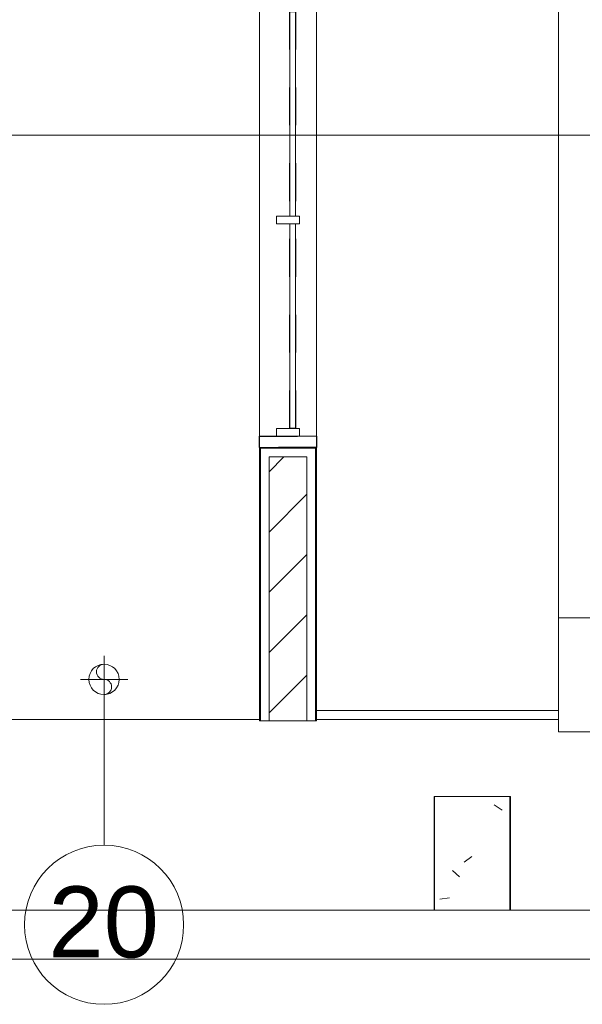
# Model space of a CAD drawing. Header units: metres. Extents: x 1.7 to 42.3, y -72.9 to -47.6.
# Tile 98 of 216: x 14 to 15.5, y -68.7 to -66.1. Entities that reach past the tile are written whole.
import ezdxf

# ---------------------------------------------------------------- set-up
doc = ezdxf.new("R2010")
doc.units = ezdxf.units.M
doc.linetypes.add('Traço', pattern=[0.006, 0.003, -0.003])
doc.linetypes.add('Traço_2_', pattern=[0.006, 0.003, -0.003])
for name, color, linetype, lineweight, true_color in [('2PAV - FRIG_dwg', 7, 'Continuous', 18, 0x767676), ('A-GLAZ-HDLN', 7, 'Traço', 25, 0x00007f), ('M-MNTG-IDEN', 1, 'Continuous', 9, 0xff0000), ('TUB_FRIGO', 30, 'Continuous', 18, 0xff7f00)]:
    doc.layers.add(name, color=color, linetype=linetype, lineweight=lineweight, true_color=true_color)
for name, color, linetype, lineweight in [('A-COLS', 7, 'Continuous', 18), ('A-GENM', 7, 'Continuous', 18), ('A-GLAZ', 7, 'Continuous', 18), ('A-WALL', 7, 'Continuous', 18), ('A-WALL-PATT', 7, 'Continuous', 18), ('G-ANNO-SYMB', 7, 'Continuous', 9), ('M-MNTG', 7, 'Continuous', 18), ('S-COLS', 7, 'Continuous', 18)]:
    doc.layers.add(name, color=color, linetype=linetype, lineweight=lineweight)
doc.styles.add('Arial_1', font='arial.ttf', dxfattribs={"height": 0.1875})
pattern_1 = [(50, (21.555, -62.9), (0.546555, -0.047815), [0.05715, -0.62865]), (355, (21.555, -62.9), (-0.105728, 0.573166), [0.04572, -0.50292]), (100.451, (21.601, -62.904), (0.440828, 0.52535), [0.04857, -0.53427]), (46.184, (21.555, -62.748), (0.813237, -0.12613), [0.08573, -0.94298]), (96.636, (21.623, -62.758), (0.71221, 0.74229), [0.07286, -0.80141]), (351.184, (21.555, -62.748), (0.71222, 0.742274), [0.06858, -0.75438]), (21, (21.631, -62.786), (0.454846, -0.306795), [0.05715, -0.62865]), (326, (21.631, -62.786), (0.185405, 0.55256), [0.04572, -0.50292]), (71.451, (21.669, -62.811), (0.64025, 0.245763), [0.04857, -0.53427]), (37.5, (21.555, -62.9), (0.009261, 0.2536672), [0.02515, -0.47168, 0.02515, -0.48539, -0.50482]), (37.5, (21.555, -62.9), (0.009261, 0.2536672), [-1.007, 0.02515, -0.47968]), (7.5, (21.555, -62.9), (0.200456, 0.300546), [0.02515, -0.26594, 0.02515, -0.46025, -0.1924]), (7.5, (21.555, -62.9), (0.200456, 0.300546), [-0.77648, 0.02515, -0.16726]), (327.5, (21.385, -62.9), (0.406768, -0.017188), [0.02515, -0.16535, 0.02515, -0.56921, -0.78867]), (327.5, (21.385, -62.9), (0.406768, -0.017188), [-0.78486, 0.02515, -0.76352]), (317.5, (21.309, -62.9), (0.444383, 0.07628), [0.02515, -0.2225, 0.02515, -0.36957, -0.56007]), (317.5, (21.309, -62.9), (0.444383, 0.07628), [-0.64237, 0.02515, -0.53492])]

# ---------------------------------------------------------------- blocks, each defined once
blk = doc.blocks.new('Paredes 15 - Paredes 6-6874455-2PAV - FRIGORÍFICA')
at = {"layer": 'A-WALL', "color": 253, "true_color": 0xaaaaaa}
for p, q in [((14.599, -67.9396), (11.559, -67.9396)), ((14.599, -67.9426), (14.599, -67.9396)), ((14.6015, -67.9426), (14.599, -67.9426)), ((14.624, -67.9426), (14.6015, -67.9426)), ((14.724, -67.9426), (14.624, -67.9426)), ((14.7465, -67.9426), (14.724, -67.9426)), ((14.749, -67.9426), (14.7465, -67.9426)), ((15.3873, -67.9396), (14.749, -67.9396)), ((14.749, -67.9396), (14.749, -67.9426)), ((12.8908, -68.442), (31.9487, -68.442))]:
    blk.add_line(p, q, dxfattribs=at)
blk = doc.blocks.new('Modelos genéricos 24 - Modelos genéricos 2-6876269-2PAV - FRIGORÍFICA')
at = {"layer": 'A-GENM', "color": 253, "true_color": 0xaaaaaa}
for p, q in [((15.3873, -67.6707), (15.3873, -61.4605)), ((15.3873, -67.972), (15.3873, -67.6707)), ((15.5137, -67.6707), (15.3873, -67.6707)), ((15.5137, -67.972), (15.3873, -67.972))]:
    blk.add_line(p, q, dxfattribs=at)
blk = doc.blocks.new('Paredes 14 - Paredes 21-7832839-2PAV - FRIGORÍFICA')
at = {"layer": 'A-WALL', "color": 253, "true_color": 0xaaaaaa}
for p, q in [((15.3873, -67.9156), (14.749, -67.9156)), ((14.749, -67.9156), (14.749, -67.9396)), ((14.749, -67.9396), (15.3873, -67.9396))]:
    blk.add_line(p, q, dxfattribs=at)
blk = doc.blocks.new('JANELA1 - Paineis _2x1_ 1_20 x _1-7880886-2PAV - FRIGORÍFICA')
at = {"layer": 'A-GLAZ', "color": 253, "true_color": 0xaaaaaa}
for p, q in [((-0.57, 0.075), (-0.6, 0.075)), ((-0.6, 0.075), (-0.6, -0.075)), ((-0.57, 0.03), (-0.57, 0.075)), ((-0.57, 0.075), (0.57, 0.075)), ((0.6, 0.075), (0.57, 0.075)), ((0.57, 0.075), (0.57, 0.03)), ((0.6, -0.075), (0.6, 0.075)), ((-0.55, 0.03), (-0.57, 0.03)), ((-0.57, 0.03), (-0.57, -0.03)), ((-0.55, -0.03), (-0.55, 0.03)), ((0.01, 0.03), (-0.01, 0.03)), ((-0.01, 0.03), (-0.01, -0.03)), ((0.01, -0.03), (0.01, 0.03)), ((0.57, 0.03), (0.55, 0.03)), ((0.55, 0.03), (0.55, -0.03)), ((0.57, -0.03), (0.57, 0.03)), ((-0.01, -0.005), (-0.55, -0.005)), ((-0.55, -0.02), (-0.01, -0.02)), ((0.55, -0.005), (0.01, -0.005)), ((0.01, -0.02), (0.55, -0.02)), ((-0.57, -0.03), (-0.55, -0.03)), ((-0.57, -0.075), (-0.57, -0.03)), ((-0.01, -0.03), (0.01, -0.03)), ((0.55, -0.03), (0.57, -0.03)), ((0.57, -0.03), (0.57, -0.075)), ((-0.6, -0.075), (-0.57, -0.075)), ((0.57, -0.075), (-0.57, -0.075)), ((0.57, -0.075), (0.6, -0.075))]:
    blk.add_line(p, q, dxfattribs=at)
at = {"layer": 'A-GLAZ-HDLN', "color": 9, "linetype": 'Traço_2_', "true_color": 0xaaaad4}
for p, q in [((-0.6, -0.075), (-0.6, 0.075)), ((-0.6, 0.075), (-0.57, 0.075)), ((-0.57, 0.075), (-0.57, -0.075)), ((0.57, -0.075), (0.57, 0.075)), ((0.57, 0.075), (0.6, 0.075)), ((0.6, 0.075), (0.6, -0.075)), ((-0.55, -0.02), (-0.55, -0.005)), ((-0.55, -0.005), (0.55, -0.005)), ((0.55, -0.02), (-0.55, -0.02)), ((0.55, -0.005), (0.55, -0.02)), ((-0.57, -0.075), (-0.6, -0.075)), ((0.6, -0.075), (0.57, -0.075))]:
    blk.add_line(p, q, dxfattribs=at)
blk = doc.blocks.new('4 GRE - ESCOLA DE CINEMA E AUDIOVISUAL CINE REX R07_rvt-1-2PAV - FRIGORÍFICA')
at = {"layer": 'A-WALL-PATT', "true_color": 0xd4d4d4}
h = blk.add_hatch(dxfattribs=at)
h.set_pattern_fill('FP_2', color=254, style=0, pattern_type=2)
h.set_pattern_definition([(45, (21.555, -62.9), (-0.0795495, 0.0795495), [])])
h.paths.add_polyline_path([(14.674, -67.9426), (14.724, -67.9426), (14.724, -67.2461), (14.624, -67.2461), (14.624, -67.9426)])
h.paths.add_polyline_path([(14.724, -65.9961), (14.724, -62.4364), (14.624, -62.4364), (14.624, -65.9961), (14.674, -65.9961)])
h.paths.add_polyline_path([(14.724, -61.0364), (14.724, -54.8165), (14.624, -54.8165), (14.624, -61.0364)])
h = blk.add_hatch(dxfattribs=at)
h.set_pattern_fill('FP_1', color=254, style=0, pattern_type=2)
h.set_pattern_definition(pattern_1)
h.paths.add_polyline_path([(14.6015, -67.9426), (14.6015, -67.2236), (14.674, -67.2236), (14.674, -67.2211), (14.599, -67.2211), (14.599, -67.9426)])
h.paths.add_polyline_path([(14.599, -66.0211), (14.674, -66.0211), (14.674, -66.0186), (14.6015, -66.0186), (14.6015, -65.3561), (14.599, -65.3561), (14.599, -65.8465)])
h.paths.add_polyline_path([(14.599, -65.2861), (14.6015, -65.2861), (14.6015, -62.4364), (14.599, -62.4364), (14.599, -64.1867)])
h.paths.add_polyline_path([(14.6015, -61.0364), (14.6015, -54.8415), (14.599, -54.8415), (14.599, -61.0364)])
h = blk.add_hatch(dxfattribs=at)
h.set_pattern_fill('FP_1', color=254, style=0, pattern_type=2)
h.set_pattern_definition(pattern_1)
h.paths.add_polyline_path([(14.749, -67.9426), (14.749, -67.2211), (14.674, -67.2211), (14.674, -67.2236), (14.7465, -67.2236), (14.7465, -67.9426)])
h.paths.add_polyline_path([(14.674, -66.0211), (14.749, -66.0211), (14.749, -62.4364), (14.7465, -62.4364), (14.7465, -66.0186), (14.674, -66.0186)])
h.paths.add_polyline_path([(14.749, -61.0364), (14.749, -54.8415), (14.7465, -54.8415), (14.7465, -61.0364)])
at = {"layer": 'S-COLS', "true_color": 0xaaaaaa}
h = blk.add_hatch(dxfattribs=at)
h.set_pattern_fill('FP_1', color=253, style=0, pattern_type=2)
h.set_pattern_definition(pattern_1)
h.paths.add_polyline_path([(15.2596, -68.4426), (15.2596, -68.1426), (15.0596, -68.1426), (15.0596, -68.4426)])
at = {"layer": 'A-WALL', "color": 253, "true_color": 0xaaaaaa}
for p, q in [((14.599, -67.2211), (14.599, -67.9396)), ((14.6015, -67.2236), (14.6015, -67.9426)), ((14.674, -67.2236), (14.6015, -67.2236)), ((14.7465, -67.2236), (14.674, -67.2236)), ((14.7465, -67.9426), (14.7465, -67.2236)), ((14.749, -67.9155), (14.749, -67.2211)), ((14.624, -67.2461), (14.624, -67.9426)), ((14.674, -67.2461), (14.624, -67.2461)), ((14.724, -67.2461), (14.674, -67.2461)), ((14.724, -67.9426), (14.724, -67.2461)), ((14.749, -67.9396), (14.749, -67.9155)), ((14.599, -67.9396), (14.599, -67.9426)), ((14.599, -67.9426), (14.6015, -67.9426)), ((14.6015, -67.9426), (14.624, -67.9426)), ((14.624, -67.9426), (14.674, -67.9426)), ((14.674, -67.9426), (14.724, -67.9426)), ((14.724, -67.9426), (14.7465, -67.9426)), ((14.7465, -67.9426), (14.749, -67.9426)), ((14.749, -67.9426), (14.749, -67.9396))]:
    blk.add_line(p, q, dxfattribs=at)
at = {"layer": 'S-COLS', "color": 253, "true_color": 0xaaaaaa}
for p, q in [((15.0596, -68.1426), (15.0596, -68.4426)), ((15.2596, -68.1426), (15.0596, -68.1426)), ((15.2596, -68.4426), (15.2596, -68.1426)), ((15.0596, -68.4426), (15.2596, -68.4426))]:
    blk.add_line(p, q, dxfattribs=at)
at = {"layer": 'A-GENM', "color": 253, "lineweight": 18, "true_color": 0xaaaaaa}
blk.add_blockref('Modelos genéricos 24 - Modelos genéricos 2-6876269-2PAV - FRIGORÍFICA', (0, 0), dxfattribs=at)
at = {"layer": 'A-GLAZ', "color": 253, "lineweight": 18, "true_color": 0xaaaaaa, "rotation": 89.99999999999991}
blk.add_blockref('JANELA1 - Paineis _2x1_ 1_20 x _1-7880886-2PAV - FRIGORÍFICA', (14.674, -66.6211), dxfattribs=at)
at = {"layer": 'A-WALL', "color": 253, "lineweight": 18, "true_color": 0xaaaaaa}
for name in ['Paredes 15 - Paredes 6-6874455-2PAV - FRIGORÍFICA', 'Paredes 14 - Paredes 21-7832839-2PAV - FRIGORÍFICA']:
    blk.add_blockref(name, (0, 0), dxfattribs=at)
blk = doc.blocks.new('Family - P42-300290-2PAV - FRIGORÍFICA')
at = {"layer": 'S-COLS', "color": 253, "true_color": 0xaaaaaa}
for p, q in [((-0.1, 0.15), (-0.1, -0.15)), ((0.1, 0.15), (-0.1, 0.15)), ((0.1, -0.15), (0.1, 0.15)), ((-0.1, -0.15), (0.1, -0.15))]:
    blk.add_line(p, q, dxfattribs=at)
blk = doc.blocks.new('Family - P42-301624-2PAV - FRIGORÍFICA')
at = {"layer": 'S-COLS', "color": 253, "true_color": 0xaaaaaa}
for p, q in [((-0.1, 0.15), (-0.1, -0.15)), ((0.1, 0.15), (-0.1, 0.15)), ((0.1, -0.15), (0.1, 0.15)), ((-0.1, -0.15), (0.1, -0.15))]:
    blk.add_line(p, q, dxfattribs=at)
blk = doc.blocks.new('ESTRUTURAL CINE REX _011_IFC-1-2PAV - FRIGORÍFICA')
at = {"layer": 'A-COLS', "color": 253, "lineweight": 18, "true_color": 0xaaaaaa}
blk.add_blockref('Family - P42-301624-2PAV - FRIGORÍFICA', (15.1609, -68.292), dxfattribs=at)
at = {"layer": 'S-COLS', "color": 253, "lineweight": 18, "true_color": 0xaaaaaa}
blk.add_blockref('Family - P42-300290-2PAV - FRIGORÍFICA', (15.1609, -68.292), dxfattribs=at)
blk = doc.blocks.new('Ponto de dreno - PONTO DE DRENO-878181-2PAV - FRIGORÍFICA')
at = {"layer": 'M-MNTG'}
for p, q in [((0, -0.0625), (0, 0.0625)), ((-0.0625, 0), (0.0625, 0)), ((0, 0.02), (0, 0))]:
    blk.add_line(p, q, dxfattribs=at)
blk.add_circle((0, 0), 0.04, dxfattribs=at)
for centre, start, end in [((0, 0.02), 90, 270), ((0, -0.02), 270, 90)]:
    blk.add_arc(centre, 0.02, start, end, dxfattribs=at)
blk = doc.blocks.new('2PAV - FRIG_dwg-1115023-2PAV - FRIGORÍFICA')
at = {"layer": 'TUB_FRIGO'}
blk.add_line((-1.8428, -5.672), (-8.8682, -5.672), dxfattribs=at)
blk = doc.blocks.new('M_Identificador de auxiliar MEP_BTS - Em caixas-891259-2PAV - FRIGORÍFICA')
at = {"layer": 'M-MNTG-IDEN'}
blk.add_circle((0, 0), 0.0028, dxfattribs=at)
for start, end in [(360, 180), (180, 360)]:
    blk.add_arc((0, 0), 0.0028, start, end, dxfattribs=at)

msp = doc.modelspace()

# ---------------------------------------------------------------- linework, layer by layer
at = {"layer": 'G-ANNO-SYMB'}
msp.add_line((4.1178, -66.3976), (40.6306, -66.3976), dxfattribs=at)
at = {"layer": 'M-MNTG-IDEN'}
msp.add_line((14.1886, -67.8958), (14.1886, -68.2708), dxfattribs=at)

# ---------------------------------------------------------------- block references
at = {"lineweight": 5}
for name in ['4 GRE - ESCOLA DE CINEMA E AUDIOVISUAL CINE REX R07_rvt-1-2PAV - FRIGORÍFICA', 'ESTRUTURAL CINE REX _011_IFC-1-2PAV - FRIGORÍFICA']:
    msp.add_blockref(name, (0, 0), dxfattribs=at)
at = {"layer": '2PAV - FRIG_dwg', "color": 7}
msp.add_blockref('2PAV - FRIG_dwg-1115023-2PAV - FRIGORÍFICA', (21.555, -62.9), dxfattribs=at)
at = {"layer": 'M-MNTG'}
msp.add_blockref('Ponto de dreno - PONTO DE DRENO-878181-2PAV - FRIGORÍFICA', (14.1886, -67.8333), dxfattribs=at)
at = {"layer": 'M-MNTG-IDEN', "xscale": 74.99999999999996, "yscale": 74.99999999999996, "zscale": 74.99999999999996}
msp.add_blockref('M_Identificador de auxiliar MEP_BTS - Em caixas-891259-2PAV - FRIGORÍFICA', (14.1886, -68.4808), dxfattribs=at)

# ---------------------------------------------------------------- texts
at = {"layer": 'M-MNTG-IDEN', "color": 7, "insert": (14.042, -68.3796), "char_height": 0.1875, "width": 0.348734, "attachment_point": 1, "style": 'Arial_1'}
msp.add_mtext('20', dxfattribs=at)

doc.saveas('drawing.dxf')
